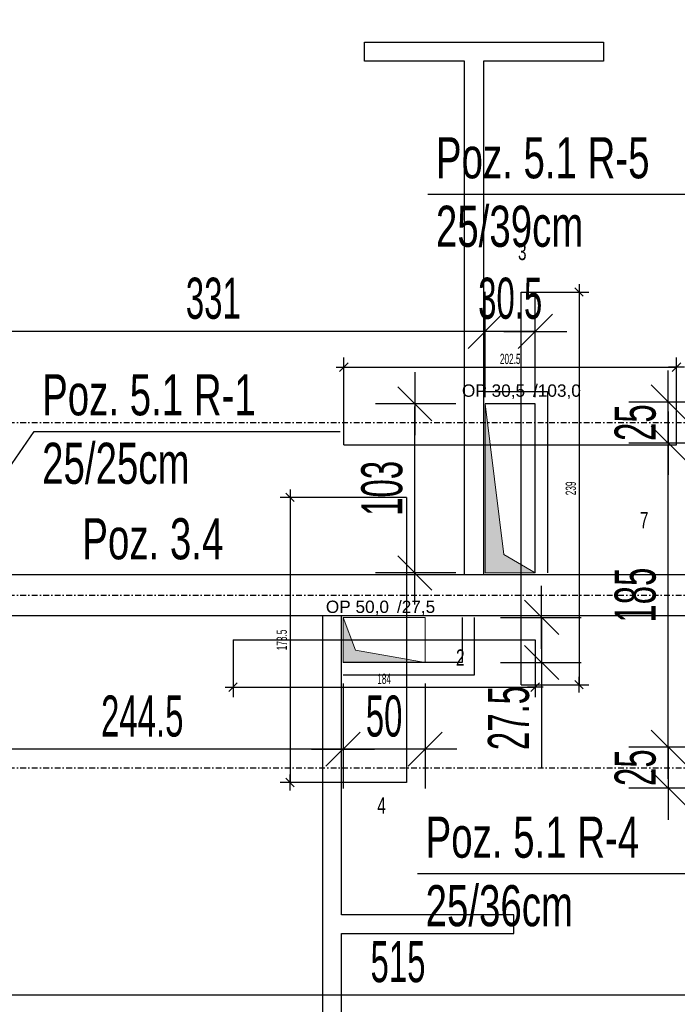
# Model space of a CAD drawing. Header units: millimetres. Extents: x -796 to 14823, y -2819 to 1873.
# Tile 32 of 51: x 11405 to 11806, y -488 to 112. Entities that reach past the tile are written whole.
import ezdxf

# ---------------------------------------------------------------- set-up
doc = ezdxf.new("R2010")
doc.units = ezdxf.units.MM
doc.header["$LTSCALE"] = 10
doc.linetypes.add('MO', pattern=[0.7, 0.35, -0.17, 0.01, -0.17])
for name, color, linetype in [('BA_txs', 2, 'Continuous'), ('BA_wym', 1, 'Continuous'), ('BD_osm', 1, 'MO'), ('BD_wic', 1, 'Continuous'), ('BD_wig', 3, 'Continuous'), ('BZ_odn', 1, 'Continuous'), ('BZ_txs', 2, 'Continuous')]:
    doc.layers.add(name, color=color, linetype=linetype)
doc.layers.add('Nowe_A-Przebicia_Nr_pióra__1', color=7, linetype='Continuous', lineweight=13)
doc.layers.add('Nowe_A-Przebicia_Nr_pióra__102', color=7, linetype='Continuous', lineweight=5, true_color=0xcccccc)
doc.styles.add('BIKTS', font='bikromsw.shx', dxfattribs={"width": 0.8})
doc.styles.add('BIKWYM', font='bikromsw.shx', dxfattribs={"width": 0.6})
doc.styles.add('STYL_AUTOMATYCZNY_1', font='arial.ttf')
doc.dimstyles.new('BA_KR_100_cm', dxfattribs={"dimtxt": 25, "dimasz": 1.666667, "dimexe": 24, "dimexo": 0, "dimgap": 0, "dimtad": 0, "dimdec": 1, "dimrnd": 0.5, "dimzin": 9, "dimdsep": 46, "dimtxsty": 'BIKWYM', "dimblk": 'WYM-KR', "dimcen": 0, "dimdle": 20, "dimclrd": 256, "dimclre": 256, "dimclrt": 2, "dimadec": 0, "dimazin": 0, "dimtfac": 0.033333, "dimtdec": 1, "dimtmove": 0, "dimatfit": 3, "dimldrblk": 'WYM-KR', "dimfxl": 25, "dimfxlon": 1, "dimtvp": 0.8, "dimtolj": 1, "dimarcsym": 0})
doc.dimstyles.new('BA_KR_25_cm', dxfattribs={"dimscale": 0.25, "dimtxt": 25, "dimasz": 1.666667, "dimexe": 24, "dimexo": 0, "dimgap": 0, "dimtad": 0, "dimdec": 1, "dimrnd": 0.5, "dimzin": 9, "dimdsep": 46, "dimtxsty": 'BIKWYM', "dimblk": 'WYM-KR', "dimcen": 0, "dimdle": 20, "dimclrd": 256, "dimclre": 256, "dimclrt": 7, "dimadec": 0, "dimazin": 0, "dimtfac": 0.033333, "dimtdec": 1, "dimtmove": 0, "dimatfit": 3, "dimldrblk": 'WYM-KR', "dimfxl": 1, "dimtvp": 0.8, "dimtolj": 1, "dimarcsym": 0})
doc.dimstyles.new('BZ_ST_100_cm', dxfattribs={"dimtxt": 25, "dimasz": 1.666667, "dimexe": 24, "dimexo": 0, "dimgap": 0, "dimtad": 0, "dimdec": 1, "dimrnd": 0.5, "dimdsep": 46, "dimtxsty": 'BIKWYM', "dimblk": 'WYM-ST', "dimcen": 0, "dimdle": 20, "dimclrd": 256, "dimclre": 256, "dimclrt": 7, "dimadec": 0, "dimazin": 0, "dimtfac": 0.033333, "dimtdec": 1, "dimtix": 1, "dimtmove": 2, "dimatfit": 3, "dimldrblk": 'WYM-ST', "dimfxl": 25, "dimfxlon": 1, "dimtvp": 0.8, "dimtolj": 1, "dimtzin": 0, "dimarcsym": 0})

# ---------------------------------------------------------------- blocks, each defined once
blk = doc.blocks.new('WYM-ST')
blk.add_hatch(color=256).paths.add_polyline_path([(-13, 2.88), (0, 0), (-13, -2.88)])
blk.add_lwpolyline([(0, 0), (-13, 2.88), (-13, -2.88), (0, 0)])
blk = doc.blocks.new('WYM-KR')
at = {"color": 7, "linetype": 'ByBlock'}
blk.add_line((6.24, 6.24), (-6.24, -6.24), dxfattribs=at)
at = {"linetype": 'ByBlock'}
blk.add_line((11.52, 0), (-11.52, 0), dxfattribs=at)
blk = doc.blocks.new('*D488')
at = {"layer": 'BA_wym', "lineweight": -2}
for p, q in [((10886.64, 769.85), (10837.64, 769.85)), ((10861.64, 768.19), (10861.64, -1275.48)), ((10886.64, -1277.15), (10837.64, -1277.15))]:
    blk.add_line(p, q, dxfattribs=at)
at = {"layer": 'Defpoints', "color": 0}
for p in [(12022.65, 769.85), (10861.64, -1277.15), (11332.64, -1277.15)]:
    blk.add_point(p, dxfattribs=at)
at = {"layer": 'BA_wym', "lineweight": -2, "xscale": 1.666666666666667, "yscale": 1.666666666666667, "zscale": 1.666666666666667}
for p, rotation in [((10861.64, 769.85), 90), ((10861.64, -1277.15), 270)]:
    blk.add_blockref('WYM-KR', p, dxfattribs=dict(at, rotation=rotation))
at = {"layer": 'BA_wym', "color": 2, "insert": (10841.64, -253.65), "char_height": 25, "attachment_point": 5, "rotation": 90, "style": 'BIKWYM'}
blk.add_mtext('\\A1;2047', dxfattribs=at)
blk = doc.blocks.new('*D527')
at = {"layer": 'BA_wym', "lineweight": -2}
for p, q in [((11357.64, -441.84), (11357.64, -505.84)), ((11872.64, -441.84), (11872.64, -505.84)), ((11359.31, -481.84), (11870.98, -481.84))]:
    blk.add_line(p, q, dxfattribs=at)
at = {"layer": 'Defpoints', "color": 0}
for p in [(11357.64, -268.21), (11872.64, -268.21), (11872.64, -481.84)]:
    blk.add_point(p, dxfattribs=at)
at = {"layer": 'BA_wym', "lineweight": -2, "xscale": 1.666666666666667, "yscale": 1.666666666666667, "zscale": 1.666666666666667, "rotation": 180}
blk.add_blockref('WYM-KR', (11357.64, -481.84), dxfattribs=at)
at = {"layer": 'BA_wym', "lineweight": -2, "xscale": 1.666666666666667, "yscale": 1.666666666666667, "zscale": 1.666666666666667}
blk.add_blockref('WYM-KR', (11872.64, -481.84), dxfattribs=at)
at = {"layer": 'BA_wym', "color": 2, "insert": (11635.6, -461.84), "char_height": 25, "attachment_point": 5, "style": 'BIKWYM'}
blk.add_mtext('\\A1;515', dxfattribs=at)
blk = doc.blocks.new('*D554')
at = {"layer": 'BA_wym', "lineweight": -2}
for p, q in [((11800.13, -119.48), (11800.13, -117.81)), ((11825.13, -121.15), (11776.13, -121.15)), ((11800.13, -146.15), (11800.13, -121.15)), ((11825.13, -146.15), (11776.13, -146.15)), ((11800.13, -147.81), (11800.13, -149.48))]:
    blk.add_line(p, q, dxfattribs=at)
at = {"layer": 'Defpoints', "color": 0}
for p in [(11800.13, -121.15), (11872.65, -121.15), (11872.65, -146.15)]:
    blk.add_point(p, dxfattribs=at)
at = {"layer": 'BA_wym', "lineweight": -2, "xscale": 1.666666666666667, "yscale": 1.666666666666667, "zscale": 1.666666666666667}
for p, rotation in [((11800.13, -121.15), 270), ((11800.13, -146.15), 90)]:
    blk.add_blockref('WYM-KR', p, dxfattribs=dict(at, rotation=rotation))
at = {"layer": 'BA_wym', "color": 2, "insert": (11780.13, -133.65), "char_height": 25, "attachment_point": 5, "rotation": 90, "style": 'BIKWYM'}
blk.add_mtext('\\A1;25', dxfattribs=at)
blk = doc.blocks.new('*D555')
at = {"layer": 'BA_wym', "lineweight": -2}
for p, q in [((11825.13, -146.15), (11776.13, -146.15)), ((11800.13, -329.48), (11800.13, -147.81)), ((11825.13, -331.15), (11776.13, -331.15))]:
    blk.add_line(p, q, dxfattribs=at)
at = {"layer": 'Defpoints', "color": 0}
for p in [(11800.13, -146.15), (11872.65, -146.15), (11872.64, -331.15)]:
    blk.add_point(p, dxfattribs=at)
at = {"layer": 'BA_wym', "lineweight": -2, "xscale": 1.666666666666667, "yscale": 1.666666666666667, "zscale": 1.666666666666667}
for p, rotation in [((11800.13, -146.15), 90), ((11800.13, -331.15), 270)]:
    blk.add_blockref('WYM-KR', p, dxfattribs=dict(at, rotation=rotation))
at = {"layer": 'BA_wym', "color": 2, "insert": (11780.13, -238.65), "char_height": 25, "attachment_point": 5, "rotation": 90, "style": 'BIKWYM'}
blk.add_mtext('\\A1;185', dxfattribs=at)
blk = doc.blocks.new('*D556')
at = {"layer": 'BA_wym', "lineweight": -2}
for p, q in [((11800.13, -329.48), (11800.13, -327.81)), ((11825.13, -331.15), (11776.13, -331.15)), ((11800.13, -331.15), (11800.13, -356.15)), ((11825.13, -356.15), (11776.13, -356.15)), ((11800.13, -357.81), (11800.13, -359.48))]:
    blk.add_line(p, q, dxfattribs=at)
at = {"layer": 'Defpoints', "color": 0}
for p in [(11872.64, -331.15), (11800.13, -356.15), (11872.64, -356.15)]:
    blk.add_point(p, dxfattribs=at)
at = {"layer": 'BA_wym', "lineweight": -2, "xscale": 1.666666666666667, "yscale": 1.666666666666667, "zscale": 1.666666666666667}
for p, rotation in [((11800.13, -331.15), 270), ((11800.13, -356.15), 90)]:
    blk.add_blockref('WYM-KR', p, dxfattribs=dict(at, rotation=rotation))
at = {"layer": 'BA_wym', "color": 2, "insert": (11780.13, -343.65), "char_height": 25, "attachment_point": 5, "rotation": 90, "style": 'BIKWYM'}
blk.add_mtext('\\A1;25', dxfattribs=at)
blk = doc.blocks.new('*D599')
at = {"layer": 'BA_wym', "lineweight": -2}
for p, q in [((11670.88, -122.18), (11621.88, -122.18)), ((11645.88, -223.48), (11645.88, -123.85)), ((11670.88, -225.15), (11621.88, -225.15))]:
    blk.add_line(p, q, dxfattribs=at)
at = {"layer": 'Defpoints', "color": 0}
for p in [(11645.88, -122.18), (11688.65, -122.18), (11688.65, -225.15)]:
    blk.add_point(p, dxfattribs=at)
at = {"layer": 'BA_wym', "lineweight": -2, "xscale": 1.666666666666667, "yscale": 1.666666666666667, "zscale": 1.666666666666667}
for p, rotation in [((11645.88, -122.18), 90), ((11645.88, -225.15), 270)]:
    blk.add_blockref('WYM-KR', p, dxfattribs=dict(at, rotation=rotation))
at = {"layer": 'BA_wym', "color": 2, "insert": (11625.88, -173.66), "char_height": 25, "attachment_point": 5, "rotation": 90, "style": 'BIKWYM'}
blk.add_mtext('\\A1;103', dxfattribs=at)
blk = doc.blocks.new('*D600')
at = {"layer": 'BA_wym', "lineweight": -2}
for p, q in [((11723.02, -250.48), (11723.02, -248.81)), ((11698.02, -252.15), (11747.02, -252.15)), ((11723.02, -252.15), (11723.02, -279.65)), ((11698.02, -279.65), (11747.02, -279.65)), ((11723.02, -281.31), (11723.02, -343.93))]:
    blk.add_line(p, q, dxfattribs=at)
at = {"layer": 'Defpoints', "color": 0}
for p in [(11652.13, -252.15), (11652.13, -279.65), (11723.02, -279.65)]:
    blk.add_point(p, dxfattribs=at)
at = {"layer": 'BA_wym', "lineweight": -2, "xscale": 1.666666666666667, "yscale": 1.666666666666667, "zscale": 1.666666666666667}
for p, rotation in [((11723.02, -252.15), 270), ((11723.02, -279.65), 90)]:
    blk.add_blockref('WYM-KR', p, dxfattribs=dict(at, rotation=rotation))
at = {"layer": 'BA_wym', "color": 2, "insert": (11703.02, -313.46), "char_height": 25, "attachment_point": 5, "rotation": 90, "style": 'BIKWYM'}
blk.add_mtext('\\A1;27.5', dxfattribs=at)
blk = doc.blocks.new('*D601')
at = {"layer": 'BA_wym', "lineweight": -2}
for p, q in [((11602.15, -292.38), (11602.15, -356.38)), ((11652.13, -292.38), (11652.13, -356.38)), ((11650.46, -332.38), (11603.81, -332.38))]:
    blk.add_line(p, q, dxfattribs=at)
at = {"layer": 'Defpoints', "color": 0}
for p in [(11602.15, -279.65), (11652.13, -279.65), (11602.15, -332.38)]:
    blk.add_point(p, dxfattribs=at)
at = {"layer": 'BA_wym', "lineweight": -2, "xscale": 1.666666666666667, "yscale": 1.666666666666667, "zscale": 1.666666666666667, "rotation": 180}
blk.add_blockref('WYM-KR', (11602.15, -332.38), dxfattribs=at)
at = {"layer": 'BA_wym', "lineweight": -2, "xscale": 1.666666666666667, "yscale": 1.666666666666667, "zscale": 1.666666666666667}
blk.add_blockref('WYM-KR', (11652.13, -332.38), dxfattribs=at)
at = {"layer": 'BA_wym', "color": 2, "insert": (11627.14, -312.38), "char_height": 25, "attachment_point": 5, "style": 'BIKWYM'}
blk.add_mtext('\\A1;50', dxfattribs=at)
blk = doc.blocks.new('*D602')
at = {"layer": 'BA_wym', "lineweight": -2}
for p, q in [((11357.64, -292.38), (11357.64, -356.38)), ((11602.15, -292.38), (11602.15, -356.38)), ((11600.48, -332.38), (11359.31, -332.38))]:
    blk.add_line(p, q, dxfattribs=at)
at = {"layer": 'Defpoints', "color": 0}
for p in [(11357.64, -251.15), (11602.15, -279.65), (11357.64, -332.38)]:
    blk.add_point(p, dxfattribs=at)
at = {"layer": 'BA_wym', "lineweight": -2, "xscale": 1.666666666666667, "yscale": 1.666666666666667, "zscale": 1.666666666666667, "rotation": 180}
blk.add_blockref('WYM-KR', (11357.64, -332.38), dxfattribs=at)
at = {"layer": 'BA_wym', "lineweight": -2, "xscale": 1.666666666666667, "yscale": 1.666666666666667, "zscale": 1.666666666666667}
blk.add_blockref('WYM-KR', (11602.15, -332.38), dxfattribs=at)
at = {"layer": 'BA_wym', "color": 2, "insert": (11479.89, -312.38), "char_height": 25, "attachment_point": 5, "style": 'BIKWYM'}
blk.add_mtext('\\A1;244.5', dxfattribs=at)
blk = doc.blocks.new('*D603')
at = {"layer": 'BA_wym', "lineweight": -2}
for p, q in [((11688.65, -118.12), (11688.65, -54.12)), ((11719.15, -118.12), (11719.15, -54.12)), ((11686.98, -78.12), (11685.31, -78.12)), ((11719.15, -78.12), (11688.65, -78.12)), ((11720.81, -78.12), (11722.48, -78.12))]:
    blk.add_line(p, q, dxfattribs=at)
at = {"layer": 'Defpoints', "color": 0}
for p in [(11688.65, -78.12), (11688.65, -122.18), (11719.15, -122.18)]:
    blk.add_point(p, dxfattribs=at)
at = {"layer": 'BA_wym', "lineweight": -2, "xscale": 1.666666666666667, "yscale": 1.666666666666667, "zscale": 1.666666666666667}
blk.add_blockref('WYM-KR', (11688.65, -78.12), dxfattribs=at)
at = {"layer": 'BA_wym', "lineweight": -2, "xscale": 1.666666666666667, "yscale": 1.666666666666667, "zscale": 1.666666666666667, "rotation": 180}
blk.add_blockref('WYM-KR', (11719.15, -78.12), dxfattribs=at)
at = {"layer": 'BA_wym', "color": 2, "insert": (11703.9, -58.12), "char_height": 25, "attachment_point": 5, "style": 'BIKWYM'}
blk.add_mtext('\\A1;30.5', dxfattribs=at)
blk = doc.blocks.new('*D604')
at = {"layer": 'BA_wym', "lineweight": -2}
for p, q in [((11357.64, -118.12), (11357.64, -54.12)), ((11688.65, -118.12), (11688.65, -54.12)), ((11686.98, -78.12), (11359.31, -78.12))]:
    blk.add_line(p, q, dxfattribs=at)
at = {"layer": 'Defpoints', "color": 0}
for p in [(11357.64, -78.12), (11688.65, -122.18), (11357.64, -128.65)]:
    blk.add_point(p, dxfattribs=at)
at = {"layer": 'BA_wym', "lineweight": -2, "xscale": 1.666666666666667, "yscale": 1.666666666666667, "zscale": 1.666666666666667, "rotation": 180}
blk.add_blockref('WYM-KR', (11357.64, -78.12), dxfattribs=at)
at = {"layer": 'BA_wym', "lineweight": -2, "xscale": 1.666666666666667, "yscale": 1.666666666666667, "zscale": 1.666666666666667}
blk.add_blockref('WYM-KR', (11688.65, -78.12), dxfattribs=at)
at = {"layer": 'BA_wym', "color": 2, "insert": (11523.15, -58.12), "char_height": 25, "attachment_point": 5, "style": 'BIKWYM'}
blk.add_mtext('\\A1;331', dxfattribs=at)
blk = doc.blocks.new('*D634')
at = {"layer": 'BA_wym', "lineweight": -2}
for p, q in [((11161.64, -1642.6), (11161.64, -1706.6)), ((14108.64, -1642.6), (14108.64, -1706.6)), ((11163.31, -1682.6), (14106.98, -1682.6))]:
    blk.add_line(p, q, dxfattribs=at)
at = {"layer": 'Defpoints', "color": 0}
for p in [(11161.64, -178.65), (14108.64, -178.65), (14108.64, -1682.6)]:
    blk.add_point(p, dxfattribs=at)
at = {"layer": 'BA_wym', "lineweight": -2, "xscale": 1.666666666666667, "yscale": 1.666666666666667, "zscale": 1.666666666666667, "rotation": 180}
blk.add_blockref('WYM-KR', (11161.64, -1682.6), dxfattribs=at)
at = {"layer": 'BA_wym', "lineweight": -2, "xscale": 1.666666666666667, "yscale": 1.666666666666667, "zscale": 1.666666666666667}
blk.add_blockref('WYM-KR', (14108.64, -1682.6), dxfattribs=at)
at = {"layer": 'BA_wym', "color": 2, "insert": (12635.14, -1662.6), "char_height": 25, "attachment_point": 5, "style": 'BIKWYM'}
blk.add_mtext('\\A1;2947', dxfattribs=at)
blk = doc.blocks.new('*D645')
at = {"layer": 'BD_wic', "lineweight": -2}
for p, q in [((11535.15, -265.9), (11535.15, -300.65)), ((11719.13, -265.9), (11719.13, -300.65)), ((11535.56, -294.65), (11718.71, -294.65))]:
    blk.add_line(p, q, dxfattribs=at)
at = {"layer": 'Defpoints', "color": 0}
for p in [(11535.15, -265.9), (11719.13, -265.9), (11719.13, -294.65)]:
    blk.add_point(p, dxfattribs=at)
at = {"layer": 'BD_wic', "lineweight": -2, "xscale": 0.4166666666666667, "yscale": 0.4166666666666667, "zscale": 0.4166666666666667, "rotation": 180}
blk.add_blockref('WYM-KR', (11535.15, -294.65), dxfattribs=at)
at = {"layer": 'BD_wic', "lineweight": -2, "xscale": 0.4166666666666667, "yscale": 0.4166666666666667, "zscale": 0.4166666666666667}
blk.add_blockref('WYM-KR', (11719.13, -294.65), dxfattribs=at)
at = {"layer": 'BD_wic', "color": 7, "insert": (11627.14, -289.65), "char_height": 6.25, "attachment_point": 5, "style": 'BIKWYM'}
blk.add_mtext('\\A1;184', dxfattribs=at)
blk = doc.blocks.new('*D646')
at = {"layer": 'BD_wic', "lineweight": -2}
for p, q in [((11640.83, -179.15), (11563.87, -179.15)), ((11569.87, -179.56), (11569.87, -352.23)), ((11640.83, -352.65), (11563.87, -352.65))]:
    blk.add_line(p, q, dxfattribs=at)
at = {"layer": 'Defpoints', "color": 0}
for p in [(11640.83, -179.15), (11569.87, -352.65), (11640.83, -352.65)]:
    blk.add_point(p, dxfattribs=at)
at = {"layer": 'BD_wic', "lineweight": -2, "xscale": 0.4166666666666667, "yscale": 0.4166666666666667, "zscale": 0.4166666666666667}
for p, rotation in [((11569.87, -179.15), 90), ((11569.87, -352.65), 270)]:
    blk.add_blockref('WYM-KR', p, dxfattribs=dict(at, rotation=rotation))
at = {"layer": 'BD_wic', "color": 7, "insert": (11564.87, -265.9), "char_height": 6.25, "attachment_point": 5, "rotation": 90, "style": 'BIKWYM'}
blk.add_mtext('\\A1;173.5', dxfattribs=at)
blk = doc.blocks.new('*D647')
at = {"layer": 'BD_wic', "lineweight": -2}
for p, q in [((11710.5, -54.18), (11751.8, -54.18)), ((11745.8, -54.6), (11745.8, -292.73)), ((11710.5, -293.15), (11751.8, -293.15))]:
    blk.add_line(p, q, dxfattribs=at)
at = {"layer": 'Defpoints', "color": 0}
for p in [(11710.5, -54.18), (11710.5, -293.15), (11745.8, -293.15)]:
    blk.add_point(p, dxfattribs=at)
at = {"layer": 'BD_wic', "lineweight": -2, "xscale": 0.4166666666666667, "yscale": 0.4166666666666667, "zscale": 0.4166666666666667}
for p, rotation in [((11745.8, -54.18), 90), ((11745.8, -293.15), 270)]:
    blk.add_blockref('WYM-KR', p, dxfattribs=dict(at, rotation=rotation))
at = {"layer": 'BD_wic', "color": 7, "insert": (11740.8, -173.66), "char_height": 6.25, "attachment_point": 5, "rotation": 90, "style": 'BIKWYM'}
blk.add_mtext('\\A1;239', dxfattribs=at)
blk = doc.blocks.new('*D648')
at = {"layer": 'BD_wic', "lineweight": -2}
for p, q in [((11602.65, -147.09), (11602.65, -93.93)), ((11805.15, -147.09), (11805.15, -93.93)), ((11603.06, -99.93), (11804.73, -99.93))]:
    blk.add_line(p, q, dxfattribs=at)
at = {"layer": 'Defpoints', "color": 0}
for p in [(11805.15, -99.93), (11602.65, -147.09), (11805.15, -147.09)]:
    blk.add_point(p, dxfattribs=at)
at = {"layer": 'BD_wic', "lineweight": -2, "xscale": 0.4166666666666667, "yscale": 0.4166666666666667, "zscale": 0.4166666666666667, "rotation": 180}
blk.add_blockref('WYM-KR', (11602.65, -99.93), dxfattribs=at)
at = {"layer": 'BD_wic', "lineweight": -2, "xscale": 0.4166666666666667, "yscale": 0.4166666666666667, "zscale": 0.4166666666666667}
blk.add_blockref('WYM-KR', (11805.15, -99.93), dxfattribs=at)
at = {"layer": 'BD_wic', "color": 7, "insert": (11703.9, -94.93), "char_height": 6.25, "attachment_point": 5, "style": 'BIKWYM'}
blk.add_mtext('\\A1;202.5', dxfattribs=at)

msp = doc.modelspace()

# ---------------------------------------------------------------- hatches: boundary and pattern name
at = {"layer": 'Nowe_A-Przebicia_Nr_pióra__102', "linetype": 'Continuous', "lineweight": 5, "true_color": 0xcccccc}
for points in [[(11719.15, -225.15), (11688.65, -225.15), (11688.65, -122.18), (11699.97, -213.82)], [(11652.13, -279.65), (11602.15, -279.65), (11602.15, -252.15), (11609.64, -272.16)]]:
    msp.add_hatch(color=254, dxfattribs=at).paths.add_polyline_path(points)

# ---------------------------------------------------------------- linework, layer by layer
at = {"layer": 'BD_osm'}
for points in [[(10761.64, -133.65), (14508.64, -133.65)], [(10761.64, -238.65), (14508.64, -238.65)], [(10761.64, -343.65), (14508.64, -343.65)]]:
    msp.add_lwpolyline(points, dxfattribs=at)
at = {"layer": 'BD_wic', "color": 5}
for p, q in [((11710.5, -293.15), (11710.5, -54.18)), ((11602.65, -147.09), (11805.15, -147.09)), ((11640.83, -179.15), (11640.83, -352.65)), ((11535.15, -265.9), (11719.13, -265.9))]:
    msp.add_line(p, q, dxfattribs=at)
at = {"layer": 'BD_wic'}
for points in [[(11676.15, -226.15), (11676.15, 86.35), (11615.15, 86.35), (11615.15, 97.85), (11760.64, 97.85), (11760.64, 86.35), (11687.65, 86.35), (11687.65, -226.15)], [(11688.65, -114.68), (11726.65, -114.68), (11726.65, -225.15)], [(11719.15, -225.15), (11719.15, -122.18), (11688.65, -122.18)], [(11589.65, -251.15), (11589.65, -505.66), (11601.15, -505.66), (11601.15, -444.64)], [(11601.15, -444.64), (11706.13, -444.64), (11706.13, -433.14), (11601.15, -433.14), (11601.15, -251.15)], [(11602.15, -287.15), (11682.15, -287.15), (11682.15, -252.15)], [(11674.65, -252.15), (11674.65, -279.65), (11602.15, -279.65)]]:
    msp.add_lwpolyline(points, dxfattribs=at)
at = {"layer": 'BD_wig'}
msp.add_lwpolyline([(11332.64, -128.65), (11357.64, -128.65), (11357.64, -226.15), (11872.64, -226.15), (11872.64, -121.15), (11911.69, -121.15), (11911.69, -146.15), (11897.64, -146.15), (11897.64, -331.15), (11908.64, -331.15), (11908.64, -356.15), (11872.64, -356.15), (11872.64, -251.15), (11357.64, -251.15), (11357.64, -388.65), (11332.64, -388.65), (11332.64, -128.65)], dxfattribs=at)
at = {"layer": 'Nowe_A-Przebicia_Nr_pióra__1', "color": 7, "linetype": 'Continuous', "lineweight": 13}
for p, q in [((11699.97, -213.82), (11688.65, -122.18)), ((11688.65, -225.15), (11688.65, -122.18)), ((11719.15, -122.18), (11688.65, -122.18)), ((11719.15, -225.15), (11719.15, -122.18)), ((11719.15, -225.15), (11699.97, -213.82)), ((11719.15, -225.15), (11688.65, -225.15)), ((11609.64, -272.16), (11602.15, -252.15)), ((11602.15, -252.15), (11652.13, -252.15)), ((11602.15, -279.65), (11602.15, -252.15)), ((11652.13, -252.15), (11652.13, -279.65)), ((11652.13, -279.65), (11609.64, -272.16)), ((11652.13, -279.65), (11602.15, -279.65))]:
    msp.add_line(p, q, dxfattribs=at)

# ---------------------------------------------------------------- texts
at = {"layer": 'BA_txs', "style": 'BIKTS', "width": 0.7}
msp.add_text('Poz. 3.4', height=25, dxfattribs=at).set_placement((11443.41, -216.83))
at = {"layer": 'BZ_txs', "char_height": 25, "width": 452.0462, "attachment_point": 1, "style": 'BIKTS'}
for s, insert in [('{\\W0.7;Poz. 5.1 R-5\\P\\A1;25/39cm}', (11658.67, 40.03)), ('{\\W0.7;Poz. 5.1 R-1\\P\\A1;25/25cm}', (11418.94, -104.22)), ('{\\W0.7;Poz. 5.1 R-4\\P\\A1;25/36cm}', (11652.39, -373.45))]:
    msp.add_mtext(s, dxfattribs=dict(at, insert=insert))
at = {"layer": 'BZ_txs', "color": 3, "char_height": 10, "width": 452.0462, "attachment_point": 1, "style": 'BIKTS'}
for s, insert in [('{\\W0.7;3}', (11708.63, -24.74)), ('{\\W0.7;7}', (11782.83, -188.04)), ('{\\W0.7;2}', (11670.9, -271.63)), ('{\\W0.7;4}', (11622.97, -361.64))]:
    msp.add_mtext(s, dxfattribs=dict(at, insert=insert))
at = {"layer": 'Nowe_A-Przebicia_Nr_pióra__1', "color": 7, "lineweight": 13, "style": 'STYL_AUTOMATYCZNY_1'}
for s, p in [('OP 30,5', (11674.52, -117.91)), (' /103,0', (11714.88, -117.91)), ('OP 50,0', (11591.67, -249.48)), (' /27,5', (11632.04, -249.48))]:
    msp.add_text(s, height=7.5, dxfattribs=at).set_placement(p)

# ---------------------------------------------------------------- dimensions: what is measured, and where the dimension line sits
at = {"layer": 'BA_wym'}
for base, p1, p2, picture, middle in [((10861.64, -1277.15), (12022.65, 769.85), (11332.64, -1277.15), '*D488', (10841.64, -253.65)), ((11645.88, -122.18), (11688.65, -225.15), (11688.65, -122.18), '*D599', (11625.88, -173.66)), ((11800.13, -146.15), (11872.64, -331.15), (11872.65, -146.15), '*D555', (11780.13, -238.65)), ((11723.02, -279.65), (11652.13, -252.15), (11652.13, -279.65), '*D600', (11703.02, -313.46))]:
    dim = msp.add_linear_dim(base=base, p1=p1, p2=p2, angle=90, dimstyle='BA_KR_100_cm', override={"dimatfit": 1}, dxfattribs=at)
    dim.commit()
    dim.dimension.update_dxf_attribs({"geometry": picture, "text_midpoint": middle})
for base, p1, p2, override, picture, middle in [((11357.64, -78.12), (11688.65, -122.18), (11357.64, -128.65), {"dimtmove": 1, "dimatfit": 1, "dimfxl": 40}, '*D604', (11523.15, -58.12)), ((14108.64, -1682.6), (11161.64, -178.65), (14108.64, -178.65), {"dimatfit": 1, "dimfxl": 40}, '*D634', (12635.14, -1662.6)), ((11357.64, -332.38), (11602.15, -279.65), (11357.64, -251.15), {"dimatfit": 1, "dimfxl": 40}, '*D602', (11479.89, -312.38)), ((11602.15, -332.38), (11652.13, -279.65), (11602.15, -279.65), {"dimatfit": 1, "dimfxl": 40}, '*D601', (11627.14, -312.38))]:
    dim = msp.add_linear_dim(base=base, p1=p1, p2=p2, dimstyle='BA_KR_100_cm', override=override, dxfattribs=at)
    dim.commit()
    dim.dimension.update_dxf_attribs({"geometry": picture, "text_midpoint": middle})
for base, p1, p2, override, picture, middle in [((11688.65, -78.12), (11719.15, -122.18), (11688.65, -122.18), {"dimatfit": 1, "dimfxl": 40}, '*D603', (11703.9, -78.12)), ((11872.64, -481.84), (11357.64, -268.21), (11872.64, -268.21), {"dimtmove": 1, "dimatfit": 1, "dimfxl": 40}, '*D527', (11635.6, -481.84))]:
    dim = msp.add_linear_dim(base=base, p1=p1, p2=p2, dimstyle='BA_KR_100_cm', override=override, dxfattribs=at)
    dim.commit()
    dim.dimension.update_dxf_attribs({"geometry": picture, "text_midpoint": middle, "dimtype": 160})
for base, p1, p2, picture, middle in [((11800.13, -121.15), (11872.65, -146.15), (11872.65, -121.15), '*D554', (11800.13, -133.65)), ((11800.13, -356.15), (11872.64, -331.15), (11872.64, -356.15), '*D556', (11800.13, -343.65))]:
    dim = msp.add_linear_dim(base=base, p1=p1, p2=p2, angle=90, dimstyle='BA_KR_100_cm', override={"dimatfit": 1}, dxfattribs=at)
    dim.commit()
    dim.dimension.update_dxf_attribs({"geometry": picture, "text_midpoint": middle, "dimtype": 160})
at = {"layer": 'BD_wic', "color": 5}
for base, p1, p2, picture, middle in [((11745.8, -293.15), (11710.5, -54.18), (11710.5, -293.15), '*D647', (11740.8, -173.66)), ((11569.87, -352.65), (11640.83, -179.15), (11640.83, -352.65), '*D646', (11564.87, -265.9))]:
    dim = msp.add_linear_dim(base=base, p1=p1, p2=p2, angle=90, dimstyle='BA_KR_25_cm', dxfattribs=at)
    dim.commit()
    dim.dimension.update_dxf_attribs({"geometry": picture, "text_midpoint": middle})
for base, p1, p2, picture, middle in [((11805.15, -99.93), (11602.65, -147.09), (11805.15, -147.09), '*D648', (11703.9, -94.93)), ((11719.13, -294.65), (11535.15, -265.9), (11719.13, -265.9), '*D645', (11627.14, -289.65))]:
    dim = msp.add_linear_dim(base=base, p1=p1, p2=p2, dimstyle='BA_KR_25_cm', dxfattribs=at)
    dim.commit()
    dim.dimension.update_dxf_attribs({"geometry": picture, "text_midpoint": middle})

# ---------------------------------------------------------------- leaders
at = {"layer": 'BZ_odn', "has_arrowhead": 0}
for points in [[(11892.19, -133.65), (11840.18, 5.23), (11653.8, 5.23)], [(11345.14, -238.65), (11414.08, -139.02), (11600.46, -139.02)], [(11890.64, -343.65), (11833.9, -408.25), (11647.52, -408.25)]]:
    msp.add_leader(points, dimstyle='BZ_ST_100_cm', dxfattribs=at)

doc.saveas('drawing.dxf')
